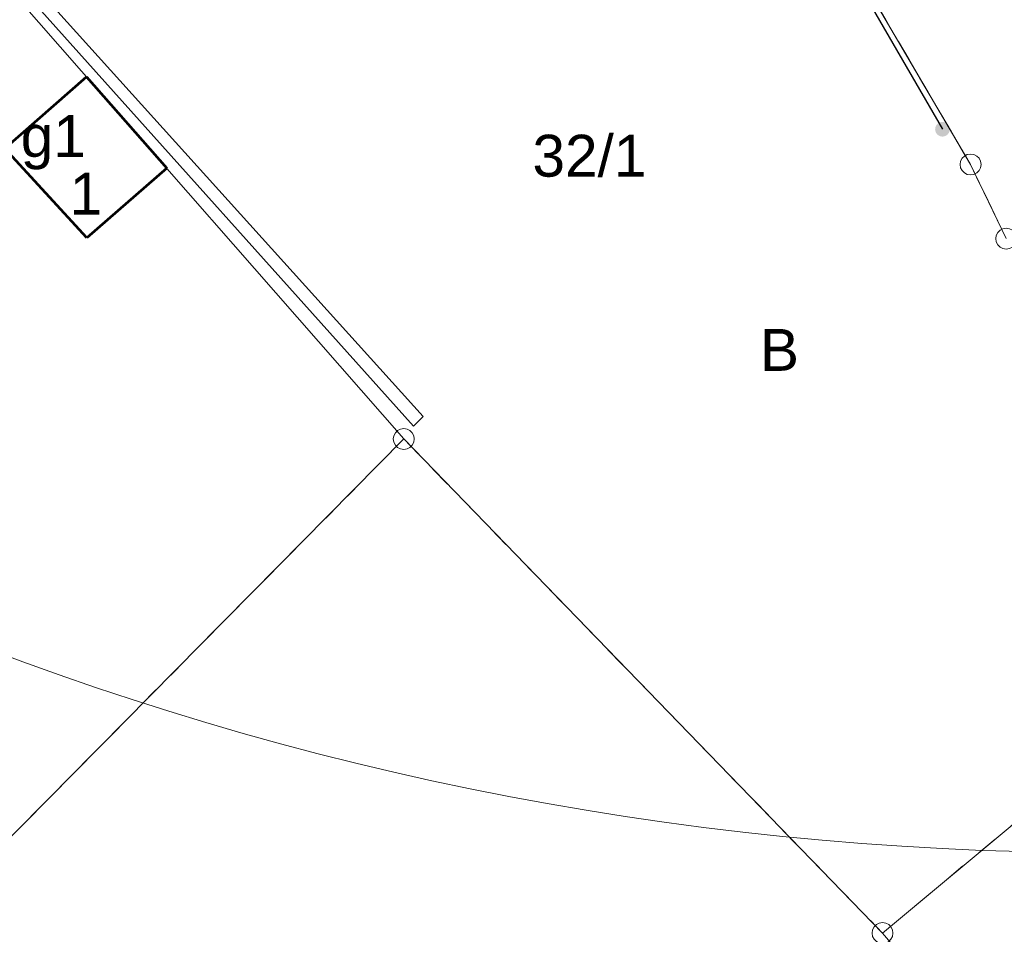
# Model space of a CAD drawing. Extents: x 5474185 to 5474933, y 5916077 to 5916824.
# Tile 114 of 256: x 5474655 to 5474679, y 5916160 to 5916182. Entities that reach past the tile are written whole.
import ezdxf
from ezdxf.enums import TextEntityAlignment as Align

# ---------------------------------------------------------------- set-up
doc = ezdxf.new("R2010")
doc.units = 0
doc.linetypes.add('PRZER1-1', pattern=[1, 0.5, -0.5])
doc.linetypes.add('PRZER3-1', pattern=[2, 1.5, -0.5])
for name, color, linetype, lineweight in [('GEPPGD', 253, 'CONTINUOUS', 18), ('GESBZO', 253, 'CONTINUOUS', 50), ('GESBZO_O', 253, 'CONTINUOUS', 50), ('GESDZI', 253, 'CONTINUOUS', 18), ('GESDZI_O', 253, 'CONTINUOUS', 18), ('GESKKL', 253, 'CONTINUOUS', 18), ('GESUZY', 253, 'CONTINUOUS', 18), ('GESUZY_O', 253, 'CONTINUOUS', 18), ('GSLKOG', 253, 'CONTINUOUS', 35), ('GSSKOG', 253, 'CONTINUOUS', 18), ('IS HP zasięg', 251, 'CONTINUOUS', 20)]:
    doc.layers.add(name, color=color, linetype=linetype, lineweight=lineweight)
doc.styles.add('Arial', font='arial.ttf')

msp = doc.modelspace()

# ---------------------------------------------------------------- hatches: boundary and pattern name
at = {"layer": 'GSLKOG'}
msp.add_hatch(color=256, dxfattribs=at).paths.add_polyline_path([(5474677.110243, 5916178.985001), (5474677.064941, 5916178.9909), (5474677.022711, 5916179.008325), (5474676.986428, 5916179.036085), (5474676.958567, 5916179.07229), (5474676.941026, 5916179.114472), (5474676.935001, 5916179.159757), (5474676.9409, 5916179.205059), (5474676.958325, 5916179.247289), (5474676.986085, 5916179.283572), (5474677.02229, 5916179.311433), (5474677.064472, 5916179.328974), (5474677.109757, 5916179.334999), (5474677.155059, 5916179.3291), (5474677.197289, 5916179.311675), (5474677.233572, 5916179.283915), (5474677.261433, 5916179.24771), (5474677.278974, 5916179.205528), (5474677.284999, 5916179.160243), (5474677.2791, 5916179.114941), (5474677.261675, 5916179.072711), (5474677.233915, 5916179.036428), (5474677.19771, 5916179.008567), (5474677.155528, 5916178.991026)])

# ---------------------------------------------------------------- linework, layer by layer
at = {"layer": 'GEPPGD', "elevation": 10.24, "flags": 128}
for points in [[(5474677.78, 5916178.57), (5474677.857254, 5916178.557764), (5474677.926946, 5916178.522254), (5474677.982254, 5916178.466946), (5474678.017764, 5916178.397254), (5474678.03, 5916178.32), (5474678.017764, 5916178.242746), (5474677.982254, 5916178.173054), (5474677.926946, 5916178.117746), (5474677.857254, 5916178.082236), (5474677.78, 5916178.07), (5474677.702746, 5916178.082236), (5474677.633054, 5916178.117746), (5474677.577746, 5916178.173054), (5474677.542236, 5916178.242746), (5474677.53, 5916178.32), (5474677.542236, 5916178.397254), (5474677.577746, 5916178.466946), (5474677.633054, 5916178.522254), (5474677.702746, 5916178.557764), (5474677.78, 5916178.57)], [(5474678.63, 5916176.8), (5474678.707254, 5916176.787764), (5474678.776946, 5916176.752254), (5474678.832254, 5916176.696946), (5474678.867764, 5916176.627254), (5474678.88, 5916176.55), (5474678.867764, 5916176.472746), (5474678.832254, 5916176.403054), (5474678.776946, 5916176.347746), (5474678.707254, 5916176.312236), (5474678.63, 5916176.3), (5474678.552746, 5916176.312236), (5474678.483054, 5916176.347746), (5474678.427746, 5916176.403054), (5474678.392236, 5916176.472746), (5474678.38, 5916176.55), (5474678.392236, 5916176.627254), (5474678.427746, 5916176.696946), (5474678.483054, 5916176.752254), (5474678.552746, 5916176.787764), (5474678.63, 5916176.8)], [(5474664.26, 5916172.02), (5474664.337254, 5916172.007764), (5474664.406946, 5916171.972254), (5474664.462254, 5916171.916946), (5474664.497764, 5916171.847254), (5474664.51, 5916171.77), (5474664.497764, 5916171.692746), (5474664.462254, 5916171.623054), (5474664.406946, 5916171.567746), (5474664.337254, 5916171.532236), (5474664.26, 5916171.52), (5474664.182746, 5916171.532236), (5474664.113054, 5916171.567746), (5474664.057746, 5916171.623054), (5474664.022236, 5916171.692746), (5474664.01, 5916171.77), (5474664.022236, 5916171.847254), (5474664.057746, 5916171.916946), (5474664.113054, 5916171.972254), (5474664.182746, 5916172.007764), (5474664.26, 5916172.02)], [(5474675.68, 5916160.23), (5474675.757254, 5916160.217764), (5474675.826946, 5916160.182254), (5474675.882254, 5916160.126946), (5474675.917764, 5916160.057254), (5474675.93, 5916159.98), (5474675.917764, 5916159.902746), (5474675.882254, 5916159.833054), (5474675.826946, 5916159.777746), (5474675.757254, 5916159.742236), (5474675.68, 5916159.73), (5474675.602746, 5916159.742236), (5474675.533054, 5916159.777746), (5474675.477746, 5916159.833054), (5474675.442236, 5916159.902746), (5474675.43, 5916159.98), (5474675.442236, 5916160.057254), (5474675.477746, 5916160.126946), (5474675.533054, 5916160.182254), (5474675.602746, 5916160.217764), (5474675.68, 5916160.23)]]:
    msp.add_lwpolyline(points, close=True, dxfattribs=at)
at = {"layer": 'GESBZO', "linetype": 'Continuous', "lineweight": 53}
for p, q in [((5474654.74, 5916178.7, 10.18), (5474656.69, 5916180.41, 10.18)), ((5474656.69, 5916180.41, 10.18), (5474658.61, 5916178.23, 10.18)), ((5474656.7, 5916176.57, 10.18), (5474654.74, 5916178.7, 10.18)), ((5474658.61, 5916178.23, 10.18), (5474656.7, 5916176.57, 10.18))]:
    msp.add_line(p, q, dxfattribs=at)
at = {"layer": 'GESDZI', "linetype": 'Continuous', "lineweight": 13}
for p, q in [((5474663.91, 5916201.95, 10.22), (5474677.78, 5916178.32, 10.22)), ((5474677.78, 5916178.32, 10.22), (5474663.91, 5916201.95, 10.22)), ((5474646.25, 5916192.34, 10.22), (5474664.26, 5916171.77, 10.22)), ((5474664.26, 5916171.77, 10.22), (5474646.25, 5916192.34, 10.22)), ((5474677.78, 5916178.32, 10.22), (5474678.63, 5916176.55, 10.22)), ((5474678.63, 5916176.55, 10.22), (5474677.78, 5916178.32, 10.22)), ((5474650.97, 5916158.31, 10.22), (5474664.26, 5916171.77, 10.22)), ((5474664.26, 5916171.77, 10.22), (5474675.68, 5916159.98, 10.22)), ((5474685.58, 5916168.24, 10.22), (5474675.68, 5916159.98, 10.22)), ((5474675.68, 5916159.98, 10.22), (5474685.58, 5916168.24, 10.22)), ((5474675.68, 5916159.98, 10.22), (5474740.48, 5916084.2, 10.22))]:
    msp.add_line(p, q, dxfattribs=at)
at = {"layer": 'GESKKL', "linetype": 'PRZER3-1', "lineweight": 13}
for p, q in [((5474663.91, 5916201.95, 10.06), (5474677.78, 5916178.32, 10.06)), ((5474677.78, 5916178.32, 10.06), (5474678.63, 5916176.55, 10.06))]:
    msp.add_line(p, q, dxfattribs=at)
at = {"layer": 'GESUZY', "linetype": 'PRZER1-1', "lineweight": 13}
for p, q in [((5474663.91, 5916201.95, 10.08), (5474677.78, 5916178.32, 10.08)), ((5474677.78, 5916178.32, 10.08), (5474663.91, 5916201.95, 10.08)), ((5474677.78, 5916178.32, 10.08), (5474678.63, 5916176.55, 10.08)), ((5474678.63, 5916176.55, 10.08), (5474677.78, 5916178.32, 10.08)), ((5474650.97, 5916158.31, 10.08), (5474664.26, 5916171.77, 10.08)), ((5474664.26, 5916171.77, 10.08), (5474675.68, 5916159.98, 10.08)), ((5474675.68, 5916159.98, 10.08), (5474685.58, 5916168.24, 10.08))]:
    msp.add_line(p, q, dxfattribs=at)
at = {"layer": 'GSLKOG', "linetype": 'Continuous', "lineweight": 30}
msp.add_line((5474663.91, 5916201.95, 10.18), (5474677.11, 5916179.16, 10.18), dxfattribs=at)
at = {"layer": 'GSSKOG', "linetype": 'Continuous', "lineweight": 13}
for p, q in [((5474647.65, 5916191.22, 10.18), (5474664.72, 5916172.31, 10.18)), ((5474664.49, 5916172.08, 10.18), (5474647.71, 5916190.81, 10.18)), ((5474664.72, 5916172.31, 10.18), (5474664.49, 5916172.08, 10.18))]:
    msp.add_line(p, q, dxfattribs=at)
at = {"layer": 'IS HP zasięg', "lineweight": 15, "ltscale": 0.7}
msp.add_circle((5474680.96, 5916236.9), 75, dxfattribs=at)
msp.add_circle((5474680.96, 5916236.9), 75, dxfattribs=at)

# ---------------------------------------------------------------- texts
at = {"layer": 'GESBZO_O', "linetype": 'Continuous', "lineweight": 0, "style": 'Arial'}
msp.add_text('g1', height=1, dxfattribs=at).set_placement((5474656.675, 5916178.497007, 10.8), align=Align.RIGHT)
msp.add_text('1', height=1, dxfattribs=at).set_placement((5474656.675, 5916177.122007, 10.8), align=Align.CENTER)
at = {"layer": 'GESDZI_O', "linetype": 'Continuous', "lineweight": 0, "style": 'Arial'}
msp.add_text('32/1', height=1, dxfattribs=at).set_placement((5474667.329188, 5916178.029008, 10.8))
at = {"layer": 'GESUZY_O', "linetype": 'Continuous', "lineweight": 0, "style": 'Arial'}
msp.add_text('B', height=1, dxfattribs=at).set_placement((5474672.75664, 5916173.39554, 10.8))

doc.saveas('drawing.dxf')
